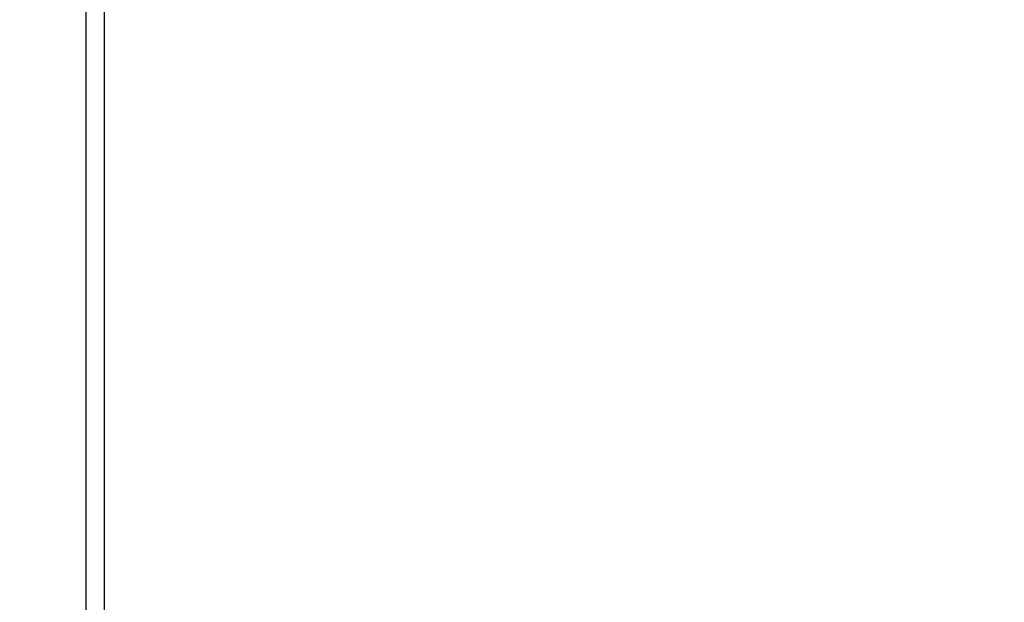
# Model space of a CAD drawing. Header units: millimetres. Extents: x 0 to 420, y 0 to 297.
# Tile 70 of 77: x 313 to 327, y 193 to 201. Entities that reach past the tile are written whole.
import ezdxf

# ---------------------------------------------------------------- set-up
doc = ezdxf.new("R2010")
doc.units = ezdxf.units.MM
doc.layers.add('QUOTE', color=174, linetype='Continuous')
doc.styles.add('SLDTEXTSTYLE3', font='TXT', dxfattribs={"width": 0.75})
doc.dimstyles.new('SLDDIMSTYLE0', dxfattribs={"dimtxt": 3, "dimasz": 3, "dimexe": 0, "dimexo": 0.0625, "dimgap": 0.75, "dimtad": 1, "dimlfac": 9.979656, "dimrnd": 1e-09, "dimzin": 12, "dimdsep": 46, "dimtxsty": 'SLDTEXTSTYLE3', "dimsah": 1, "dimcen": 0.09, "dimadec": 0, "dimazin": 3, "dimtfac": 1, "dimtdec": 3, "dimtofl": 0, "dimtmove": 0, "dimatfit": 3, "dimfxl": 0, "dimfrac": 2, "dimtolj": 1, "dimtzin": 12, "dimarcsym": 0})

# ---------------------------------------------------------------- blocks, each defined once
blk = doc.blocks.new('_D_2')
at = {"layer": 'QUOTE'}
for p, q in [((315.497, 258.885), (340.71, 258.885)), ((338.71, 168.791), (338.71, 258.885)), ((328.58, 168.791), (340.71, 168.791))]:
    blk.add_line(p, q, dxfattribs=at)
for points in [[(338.71, 258.885), (338.21, 255.885), (339.21, 255.885)], [(338.71, 168.791), (339.21, 171.791), (338.21, 171.791)]]:
    blk.add_solid(points, dxfattribs=at)
at = {"layer": 'QUOTE', "insert": (334.842, 208.85), "char_height": 3, "attachment_point": 1, "rotation": 90, "style": 'SLDTEXTSTYLE3'}
blk.add_mtext('899,1', dxfattribs=at)

msp = doc.modelspace()

# ---------------------------------------------------------------- linework, layer by layer
at = {"color": 7, "linetype": 'Continuous', "lineweight": 25}
for p, q in [((314.3991, 248.2529), (314.3991, 185.1245)), ((314.6496, 248.2529), (314.6496, 185.1245))]:
    msp.add_line(p, q, dxfattribs=at)

# ---------------------------------------------------------------- dimensions: what is measured, and where the dimension line sits
at = {"layer": 'QUOTE'}
dim = msp.add_linear_dim(base=(338.7097, 258.8846), p1=(326.58, 168.7913), p2=(313.4972, 258.8846), angle=90, dimstyle='SLDDIMSTYLE0', dxfattribs=at)
dim.commit()
dim.dimension.update_dxf_attribs({"geometry": '_D_2', "text_midpoint": (338.7097, 213.8379), "dimtype": 160})

doc.saveas('drawing.dxf')
